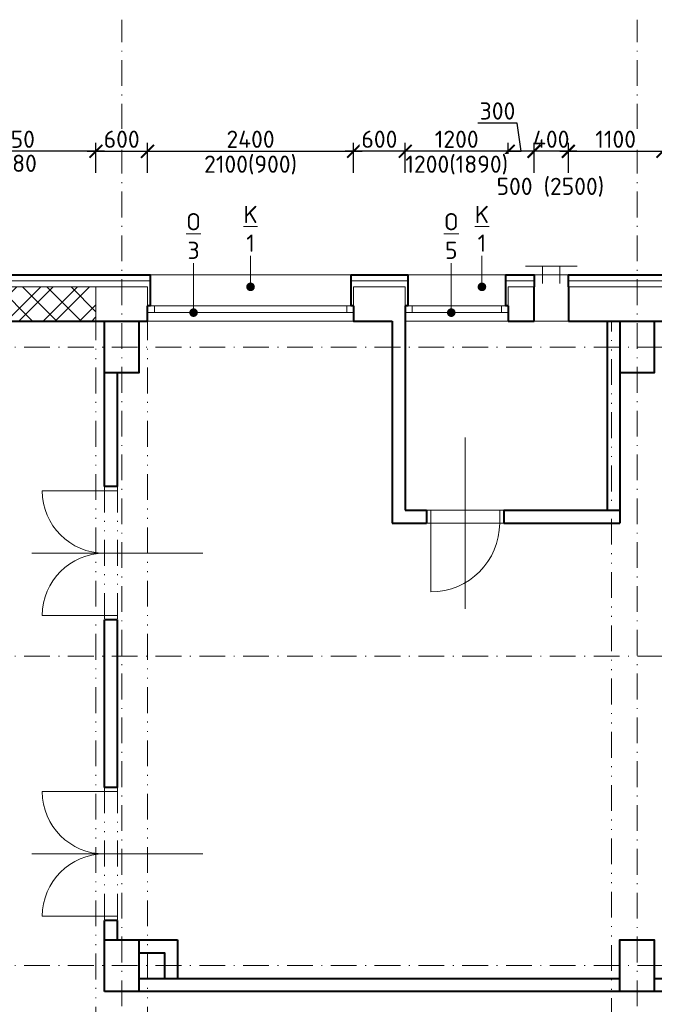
# Model space of a CAD drawing. Header units: metres. Extents: x -115250 to 1551995, y -140807 to 374743.
# Tile 127 of 205: x 53460 to 60847, y 152231 to 163691. Entities that reach past the tile are written whole.
import ezdxf
from ezdxf import colors
from ezdxf.entities.mleader import LeaderData, LeaderLine
from ezdxf.math import Vec2, Vec3

# ---------------------------------------------------------------- set-up
doc = ezdxf.new("R2010")
doc.units = ezdxf.units.M
doc.header["$LTSCALE"] = 100
doc.header["$PDMODE"] = 3
doc.header["$PDSIZE"] = 150
doc.linetypes.add('0102aČERCHOVANÁ', pattern=[5.1, 3, -1, 0.1, -1])
doc.linetypes.add('0103aDVOJČERCHOVANÁ', pattern=[6.2, 3, -1, 0.1, -1, 0.1, -1])
doc.layers.get('Defpoints').update_dxf_attribs({"lineweight": 9})
for name, color, linetype, lineweight in [('010-izolace EPS', 12, '0109IZOLACEEPS', 9), ('010-kota', 3, 'Continuous', 9), ('010-okno', 10, 'Continuous', 15), ('010-okno bublina', 12, 'Continuous', 9), ('010-popis', 16, 'Continuous', 9), ('010-tenka', 10, 'Continuous', 15), ('010-tlusta', 10, 'Continuous', 40), ('012-klempirske popis', 16, 'Continuous', 9), ('910-dvere', 7, 'Continuous', 15), ('910-osa', 8, '0102aČERCHOVANÁ', 9), ('910-tenka', 4, 'Continuous', 15), ('910-tenka nad', 4, '0103aDVOJČERCHOVANÁ', 15), ('910-tlusta', 6, 'Continuous', 40)]:
    doc.layers.add(name, color=color, linetype=linetype, lineweight=lineweight)
doc.styles.add('ISOCPEUR', font='isocpeur.ttf')
doc.linetypes.add('0109IZOLACEEPS', pattern='A,1e-05,[2,atsunami.shx,S=0.4871,R=0,X=0,Y=0],-0.9742,[2,atsunami.shx,S=0.4871,R=180,X=0,Y=0],-1e-05', length=0.97422)
doc.dimstyles.new('TSUNAMI_100', dxfattribs={"dimscale": 100, "dimtxt": 2, "dimasz": 1.5, "dimexe": 1, "dimexo": 2, "dimgap": 0.4, "dimtad": 1, "dimdec": 0, "dimrnd": 5, "dimzin": 0, "dimtxsty": 'ISOCPEUR', "dimblk1": 'ARCHTICK', "dimblk2": 'ARCHTICK', "dimsah": 1, "dimcen": 0.09, "dimdle": 1, "dimclrd": 256, "dimclre": 256, "dimclrt": 256, "dimadec": 0, "dimazin": 0, "dimtfac": 1, "dimtdec": 0, "dimtix": 1, "dimtmove": 1, "dimatfit": 3, "dimfxlon": 1, "dimtfill": 1, "dimtolj": 1, "dimtzin": 0, "dimarcsym": 0})

# ---------------------------------------------------------------- blocks, each defined once
blk = doc.blocks.new('_ARCHTICK')
at = {"color": 0, "linetype": 'ByBlock', "const_width": 0.15}
blk.add_lwpolyline([(-0.5, -0.5), (0.5, 0.5)], dxfattribs=at)
blk = doc.blocks.new('*D629')
at = {"layer": '010-kota', "lineweight": -2, "transparency": 16777216}
for p, q in [((54847, 162159), (57447, 162159)), ((54947, 161909), (54947, 162259)), ((57347, 161909), (57347, 162259))]:
    blk.add_line(p, q, dxfattribs=at)
at = {"layer": 'Defpoints', "color": 0, "transparency": 16777216}
for p in [(57347, 162159), (54947, 160381), (57347, 160381)]:
    blk.add_point(p, dxfattribs=at)
at = {"layer": '010-kota', "lineweight": -2, "transparency": 16777216, "xscale": 150, "yscale": 150, "zscale": 150, "rotation": 180}
blk.add_blockref('_ARCHTICK', (54947, 162159), dxfattribs=at)
at = {"layer": '010-kota', "lineweight": -2, "transparency": 16777216, "xscale": 150, "yscale": 150, "zscale": 150}
blk.add_blockref('_ARCHTICK', (57347, 162159), dxfattribs=at)
at = {"layer": '010-kota', "transparency": 16777216, "insert": (56147, 162299), "char_height": 200, "attachment_point": 5, "style": 'ISOCPEUR', "bg_fill": 3, "box_fill_scale": 1.1, "bg_fill_color": 256, "bg_fill_true_color": 13158600, "bg_fill_transparency": 0}
blk.add_mtext('\\A1;2400', dxfattribs=at)
at = {"layer": '010-kota', "transparency": 16777216, "insert": (56147, 161999), "char_height": 200, "attachment_point": 5, "style": 'ISOCPEUR', "bg_fill": 3, "box_fill_scale": 1.1, "bg_fill_color": 256, "bg_fill_true_color": 13158600, "bg_fill_transparency": 0}
blk.add_mtext('\\A1;2100(900)', dxfattribs=at)
blk = doc.blocks.new('*D664')
at = {"layer": '010-kota', "lineweight": -2, "transparency": 16777216}
for p, q in [((59747, 162159), (61047, 162159)), ((59847, 161909), (59847, 162259)), ((60947, 161909), (60947, 162259))]:
    blk.add_line(p, q, dxfattribs=at)
at = {"layer": 'Defpoints', "color": 0, "transparency": 16777216}
for p in [(60947, 162159), (59847, 160381), (60947, 160381)]:
    blk.add_point(p, dxfattribs=at)
at = {"layer": '010-kota', "lineweight": -2, "transparency": 16777216, "xscale": 150, "yscale": 150, "zscale": 150, "rotation": 180}
blk.add_blockref('_ARCHTICK', (59847, 162159), dxfattribs=at)
at = {"layer": '010-kota', "lineweight": -2, "transparency": 16777216, "xscale": 150, "yscale": 150, "zscale": 150}
blk.add_blockref('_ARCHTICK', (60947, 162159), dxfattribs=at)
at = {"layer": '010-kota', "transparency": 16777216, "insert": (60397, 162299), "char_height": 200, "attachment_point": 5, "style": 'ISOCPEUR', "bg_fill": 3, "box_fill_scale": 1.1, "bg_fill_color": 256, "bg_fill_true_color": 13158600, "bg_fill_transparency": 0}
blk.add_mtext('\\A1;1100', dxfattribs=at)
blk = doc.blocks.new('*D665')
at = {"layer": '010-kota', "lineweight": -2, "transparency": 16777216}
for p, q in [((59447, 162159), (59297, 162159)), ((59447, 161909), (59447, 162259)), ((59847, 162159), (59447, 162159)), ((59847, 161909), (59847, 162259)), ((59847, 162159), (59997, 162159))]:
    blk.add_line(p, q, dxfattribs=at)
at = {"layer": 'Defpoints', "color": 0, "transparency": 16777216}
for p in [(59447, 160581), (59847, 160581)]:
    blk.add_point(p, dxfattribs=at)
at = {"layer": '010-kota', "lineweight": -2, "transparency": 16777216, "xscale": 150, "yscale": 150, "zscale": 150}
blk.add_blockref('_ARCHTICK', (59447, 162159), dxfattribs=at)
at = {"layer": '010-kota', "lineweight": -2, "transparency": 16777216, "xscale": 150, "yscale": 150, "zscale": 150, "rotation": 180}
blk.add_blockref('_ARCHTICK', (59847, 162159), dxfattribs=at)
at = {"layer": '010-kota', "transparency": 16777216, "insert": (59647, 162299), "char_height": 200, "attachment_point": 5, "style": 'ISOCPEUR', "bg_fill": 3, "box_fill_scale": 1.1, "bg_fill_color": 256, "bg_fill_true_color": 13158600, "bg_fill_transparency": 0}
blk.add_mtext('\\A1;400', dxfattribs=at)
at = {"layer": 'Defpoints', "color": 0, "transparency": 16777216}
blk.add_point((59447, 162159), dxfattribs=at)
blk = doc.blocks.new('*D666')
at = {"layer": '010-kota', "lineweight": -2, "transparency": 16777216}
for p, q in [((59252, 162488), (58792, 162488)), ((59297, 162159), (59252, 162488)), ((59547, 162159), (59047, 162159)), ((59147, 161909), (59147, 162259)), ((59447, 161909), (59447, 162259))]:
    blk.add_line(p, q, dxfattribs=at)
at = {"layer": 'Defpoints', "color": 0, "transparency": 16777216}
for p in [(59147, 162159), (59147, 160581), (59447, 160581)]:
    blk.add_point(p, dxfattribs=at)
at = {"layer": '010-kota', "lineweight": -2, "transparency": 16777216, "xscale": 150, "yscale": 150, "zscale": 150, "rotation": 180}
blk.add_blockref('_ARCHTICK', (59147, 162159), dxfattribs=at)
at = {"layer": '010-kota', "lineweight": -2, "transparency": 16777216, "xscale": 150, "yscale": 150, "zscale": 150}
blk.add_blockref('_ARCHTICK', (59447, 162159), dxfattribs=at)
at = {"layer": '010-kota', "transparency": 16777216, "insert": (59022, 162628), "char_height": 200, "attachment_point": 5, "style": 'ISOCPEUR', "bg_fill": 3, "box_fill_scale": 1.1, "bg_fill_color": 256, "bg_fill_true_color": 13158600, "bg_fill_transparency": 0}
blk.add_mtext('\\A1;300', dxfattribs=at)
blk = doc.blocks.new('*D667')
at = {"layer": '010-kota', "lineweight": -2, "transparency": 16777216}
for p, q in [((57947, 162159), (57797, 162159)), ((57947, 161909), (57947, 162259)), ((59147, 162159), (57947, 162159)), ((59147, 161909), (59147, 162259)), ((59147, 162159), (59297, 162159))]:
    blk.add_line(p, q, dxfattribs=at)
at = {"layer": 'Defpoints', "color": 0, "transparency": 16777216}
for p in [(59147, 160581), (57947, 160331)]:
    blk.add_point(p, dxfattribs=at)
at = {"layer": '010-kota', "lineweight": -2, "transparency": 16777216, "xscale": 150, "yscale": 150, "zscale": 150}
blk.add_blockref('_ARCHTICK', (57947, 162159), dxfattribs=at)
at = {"layer": '010-kota', "lineweight": -2, "transparency": 16777216, "xscale": 150, "yscale": 150, "zscale": 150, "rotation": 180}
blk.add_blockref('_ARCHTICK', (59147, 162159), dxfattribs=at)
at = {"layer": '010-kota', "transparency": 16777216, "insert": (58547, 162299), "char_height": 200, "attachment_point": 5, "style": 'ISOCPEUR', "bg_fill": 3, "box_fill_scale": 1.1, "bg_fill_color": 256, "bg_fill_true_color": 13158600, "bg_fill_transparency": 0}
blk.add_mtext('\\A1;1200', dxfattribs=at)
at = {"layer": '010-kota', "transparency": 16777216, "insert": (58547, 161999), "char_height": 200, "attachment_point": 5, "style": 'ISOCPEUR', "bg_fill": 3, "box_fill_scale": 1.1, "bg_fill_color": 256, "bg_fill_true_color": 13158600, "bg_fill_transparency": 0}
blk.add_mtext('\\A1;1200(1890)', dxfattribs=at)
at = {"layer": 'Defpoints', "color": 0, "transparency": 16777216}
blk.add_point((57947, 162159), dxfattribs=at)
blk = doc.blocks.new('*D668')
at = {"layer": '010-kota', "lineweight": -2, "transparency": 16777216}
for p, q in [((58047, 162159), (57247, 162159)), ((57347, 161909), (57347, 162259)), ((57947, 161909), (57947, 162259))]:
    blk.add_line(p, q, dxfattribs=at)
at = {"layer": 'Defpoints', "color": 0, "transparency": 16777216}
for p in [(57347, 160381), (57947, 160331)]:
    blk.add_point(p, dxfattribs=at)
at = {"layer": '010-kota', "lineweight": -2, "transparency": 16777216, "xscale": 150, "yscale": 150, "zscale": 150, "rotation": 180}
blk.add_blockref('_ARCHTICK', (57347, 162159), dxfattribs=at)
at = {"layer": '010-kota', "lineweight": -2, "transparency": 16777216, "xscale": 150, "yscale": 150, "zscale": 150}
blk.add_blockref('_ARCHTICK', (57947, 162159), dxfattribs=at)
at = {"layer": '010-kota', "transparency": 16777216, "insert": (57647, 162299), "char_height": 200, "attachment_point": 5, "style": 'ISOCPEUR', "bg_fill": 3, "box_fill_scale": 1.1, "bg_fill_color": 256, "bg_fill_true_color": 13158600, "bg_fill_transparency": 0}
blk.add_mtext('\\A1;600', dxfattribs=at)
at = {"layer": 'Defpoints', "color": 0, "transparency": 16777216}
blk.add_point((57347, 162159), dxfattribs=at)
blk = doc.blocks.new('*D669')
at = {"layer": '010-kota', "lineweight": -2, "transparency": 16777216}
for p, q in [((54247, 162159), (55047, 162159)), ((54347, 161909), (54347, 162259)), ((54947, 161909), (54947, 162259))]:
    blk.add_line(p, q, dxfattribs=at)
at = {"layer": 'Defpoints', "color": 0, "transparency": 16777216}
for p in [(54347, 160581), (54947, 160594)]:
    blk.add_point(p, dxfattribs=at)
at = {"layer": '010-kota', "lineweight": -2, "transparency": 16777216, "xscale": 150, "yscale": 150, "zscale": 150, "rotation": 180}
blk.add_blockref('_ARCHTICK', (54347, 162159), dxfattribs=at)
at = {"layer": '010-kota', "lineweight": -2, "transparency": 16777216, "xscale": 150, "yscale": 150, "zscale": 150}
blk.add_blockref('_ARCHTICK', (54947, 162159), dxfattribs=at)
at = {"layer": '010-kota', "transparency": 16777216, "insert": (54647, 162299), "char_height": 200, "attachment_point": 5, "style": 'ISOCPEUR', "bg_fill": 3, "box_fill_scale": 1.1, "bg_fill_color": 256, "bg_fill_true_color": 13158600, "bg_fill_transparency": 0}
blk.add_mtext('\\A1;600', dxfattribs=at)
at = {"layer": 'Defpoints', "color": 0, "transparency": 16777216}
blk.add_point((54947, 162159), dxfattribs=at)
blk = doc.blocks.new('*D670')
at = {"layer": '010-kota', "lineweight": -2, "transparency": 16777216}
for p, q in [((54447, 162159), (52297, 162159)), ((52397, 161909), (52397, 162259)), ((54347, 161909), (54347, 162259))]:
    blk.add_line(p, q, dxfattribs=at)
at = {"layer": 'Defpoints', "color": 0, "transparency": 16777216}
for p in [(52397, 162159), (52397, 160581), (54347, 160581)]:
    blk.add_point(p, dxfattribs=at)
at = {"layer": '010-kota', "lineweight": -2, "transparency": 16777216, "xscale": 150, "yscale": 150, "zscale": 150, "rotation": 180}
blk.add_blockref('_ARCHTICK', (52397, 162159), dxfattribs=at)
at = {"layer": '010-kota', "lineweight": -2, "transparency": 16777216, "xscale": 150, "yscale": 150, "zscale": 150}
blk.add_blockref('_ARCHTICK', (54347, 162159), dxfattribs=at)
at = {"layer": '010-kota', "transparency": 16777216, "insert": (53372, 162299), "char_height": 200, "attachment_point": 5, "style": 'ISOCPEUR', "bg_fill": 3, "box_fill_scale": 1.1, "bg_fill_color": 256, "bg_fill_true_color": 13158600, "bg_fill_transparency": 0}
blk.add_mtext('\\A1;1950', dxfattribs=at)
at = {"layer": '010-kota', "transparency": 16777216, "insert": (53372, 162019), "char_height": 200, "attachment_point": 5, "style": 'ISOCPEUR', "bg_fill": 3, "box_fill_scale": 1.1, "bg_fill_color": 256, "bg_fill_true_color": 13158600, "bg_fill_transparency": 0}
blk.add_mtext('\\A1;2480', dxfattribs=at)
blk = doc.blocks.new('*D828')
at = {"layer": '010-kota', "lineweight": -2, "transparency": 16777216}
for p, q in [((59947, 162159), (59347, 162159)), ((59447, 161909), (59447, 162259)), ((59847, 161909), (59847, 162259))]:
    blk.add_line(p, q, dxfattribs=at)
at = {"layer": 'Defpoints', "color": 0, "transparency": 16777216}
for p in [(59447, 162159), (59447, 160581), (59847, 160581)]:
    blk.add_point(p, dxfattribs=at)
at = {"layer": '010-kota', "lineweight": -2, "transparency": 16777216, "xscale": 150, "yscale": 150, "zscale": 150, "rotation": 180}
blk.add_blockref('_ARCHTICK', (59447, 162159), dxfattribs=at)
at = {"layer": '010-kota', "lineweight": -2, "transparency": 16777216, "xscale": 150, "yscale": 150, "zscale": 150}
blk.add_blockref('_ARCHTICK', (59847, 162159), dxfattribs=at)
at = {"layer": '010-kota', "transparency": 16777216, "insert": (59637, 161741), "char_height": 200, "attachment_point": 5, "style": 'ISOCPEUR', "bg_fill": 3, "box_fill_scale": 1.1, "bg_fill_color": 256, "bg_fill_true_color": 13158600, "bg_fill_transparency": 0}
blk.add_mtext('\\A1;500 (2500)', dxfattribs=at)
blk = doc.blocks.new('_Dot')
at = {"color": 0, "linetype": 'ByBlock', "lineweight": -2}
blk.add_line((-0.5, 0), (-1, 0), dxfattribs=at)
at = {"color": 0, "linetype": 'ByBlock', "const_width": 0.5}
blk.add_lwpolyline([(-0.25, 0, 1), (0.25, 0, 1)], format="xyb", close=True, dxfattribs=at)

msp = doc.modelspace()

# ---------------------------------------------------------------- linework, layer by layer
at = {"layer": '010-tlusta'}
msp.add_line((52397, 160181.2), (54347, 160181.2), dxfattribs=at)
at = {"layer": '910-dvere'}
for p, q in [((58647, 158827), (58647, 156835.5)), ((54597, 158206.2), (53722, 158206.2)), ((58197, 157981.2), (59097, 157981.2)), ((58247, 157981.2), (58247, 157031.2)), ((59047, 157981.2), (59047, 157831.2)), ((58197, 157831.2), (59097, 157831.2)), ((55592.7, 157481.2), (53601.3, 157481.2)), ((54597, 156756.2), (53722, 156756.2)), ((54597, 154706.2), (53722, 154706.2)), ((55592.7, 153981.2), (53601.3, 153981.2)), ((54597, 153256.2), (53722, 153256.2))]:
    msp.add_line(p, q, dxfattribs=at)
for centre, radius, start, end in [((54447, 158206.2), 725, 180, 270), ((58247, 157831.2), 800, 270, 0), ((54447, 156756.2), 725, 90, 180), ((54447, 154706.2), 725, 180, 270), ((54447, 153256.2), 725, 90, 180)]:
    msp.add_arc(centre, radius, start, end, dxfattribs=at)
at = {"layer": '910-osa'}
for p, q in [((54647, 142009.5), (54647, 163690.5)), ((60647, 142009.5), (60647, 163690.5)), ((40251.5, 159881.2), (114312.1, 159881.2)), ((40251.5, 156281.2), (114312.1, 156281.2)), ((40251.5, 152681.2), (114312.1, 152681.2))]:
    msp.add_line(p, q, dxfattribs=at)
at = {"layer": '910-tenka'}
for p, q in [((54347, 160181.2), (54347, 160581.2)), ((54347, 160581.2), (54947, 160581.2)), ((59847.3, 160581.2), (60947.3, 160581.2)), ((54947, 160181.2), (57797.3, 160181.2)), ((57947.3, 160181.2), (59147.3, 160181.2)), ((59447.3, 160181.2), (59847.3, 160181.2))]:
    msp.add_line(p, q, dxfattribs=at)
at = {"layer": '910-tenka nad', "linetype": '0103aDVOJČERCHOVANÁ'}
for p, q in [((54347, 145081.2), (54347, 160181.2)), ((54947, 145081.2), (54947, 160181.2)), ((60347, 145181.2), (60347, 160181.2)), ((54447, 158256.2), (54447, 156706.2)), ((54597, 158256.2), (54597, 156706.2)), ((54447, 154756.2), (54447, 153206.2)), ((54597, 154756.2), (54597, 153206.2))]:
    msp.add_line(p, q, dxfattribs=at)
at = {"layer": '910-tlusta'}
for p, q in [((59847.3, 160581.2), (59847.3, 160181.2)), ((54947, 160181.2), (54947, 160361.2)), ((57947.3, 160361.2), (57947.3, 157981.2)), ((54347, 160181.2), (54947, 160181.2)), ((54447, 158256.2), (54447, 160181.2)), ((57797.3, 160181.2), (57797.3, 157831.2)), ((59147.3, 160181.2), (59447.3, 160181.2)), ((59847.3, 160181.2), (60947.3, 160181.2)), ((60297, 160181.2), (60297, 157981.2)), ((60447, 160181.2), (60447, 157831.2)), ((54597, 158256.2), (54597, 159581.2)), ((54597, 158256.2), (54447, 158256.2)), ((57947.3, 157981.2), (58197, 157981.2)), ((58197, 157981.2), (58197, 157831.2)), ((59097, 157981.2), (60447, 157981.2)), ((59097, 157981.2), (59097, 157831.2)), ((57797.3, 157831.2), (58197, 157831.2)), ((59097, 157831.2), (60447, 157831.2)), ((54447, 154756.2), (54447, 156706.2)), ((54597, 156706.2), (54447, 156706.2)), ((54597, 154756.2), (54597, 156706.2)), ((54597, 154756.2), (54447, 154756.2)), ((54447, 152381.2), (54447, 153206.2)), ((54597, 153206.2), (54447, 153206.2)), ((54597, 152981.2), (54597, 153206.2)), ((54447, 152981.2), (55297, 152981.2)), ((54847, 152531.2), (60447, 152531.2)), ((60847, 152531.2), (66447, 152531.2)), ((74647, 152381.2), (54447, 152381.2))]:
    msp.add_line(p, q, dxfattribs=at)
for points in [[(59447.3, 160181.2), (59447.3, 160581.2)], [(57347.3, 160361.2), (57347.3, 160181.2), (57797.3, 160181.2)], [(59147.3, 160361.2), (59147.3, 160181.2)], [(54847, 160181.2), (54847, 159581.2), (54447, 159581.2)], [(60847, 160181.2), (60847, 159581.2), (60447, 159581.2)], [(54847, 152981.2), (54847, 152381.2)], [(55297, 152981.2), (55297, 152531.2)], [(60447, 152381.2), (60447, 152981.2), (60847, 152981.2), (60847, 152381.2)], [(54847, 152831.2), (55147, 152831.2), (55147, 152531.2)]]:
    msp.add_lwpolyline(points, dxfattribs=at)

# ---------------------------------------------------------------- next in the draw order: dimensions: what is measured, and where the dimension line sits
at = {"layer": '010-kota'}
dim = msp.add_linear_dim(base=(57347.3, 162159.3), p1=(54947.3, 160381.2), p2=(57347.3, 160381.2), text='<>\\X2100(900)', dimstyle='TSUNAMI_100', dxfattribs=at)
dim.commit()
dim.dimension.update_dxf_attribs({"geometry": '*D629', "text_midpoint": (56147.3, 162159.3)})
dim = msp.add_linear_dim(base=(60947.3, 162159.3), p1=(59847.3, 160381.2), p2=(60947.3, 160381.2), dimstyle='TSUNAMI_100', dxfattribs=at)
dim.commit()
dim.dimension.update_dxf_attribs({"geometry": '*D664', "text_midpoint": (60397.3, 162299.3)})

# ---------------------------------------------------------------- next in the draw order: linework, layer by layer
at = {"layer": '010-okno'}
msp.add_line((55027, 160361.2), (55027, 160281.2), dxfattribs=at)

# ---------------------------------------------------------------- next in the draw order: dimensions: what is measured, and where the dimension line sits
at = {"layer": '010-kota'}
for base, p1, p2, picture, middle in [((54947, 162159.3), (54347, 160581.2), (54947, 160593.7), '*D669', (54647, 162299.3)), ((59447.3, 162159.3), (59847.3, 160581.2), (59447.3, 160581.2), '*D665', (59647.3, 162299.3))]:
    dim = msp.add_linear_dim(base=base, p1=p1, p2=p2, dimstyle='TSUNAMI_100', dxfattribs=at)
    dim.commit()
    dim.dimension.update_dxf_attribs({"geometry": picture, "text_midpoint": middle})

# ---------------------------------------------------------------- next in the draw order: leaders
at = {"layer": '010-okno bublina'}
ml = msp.add_multileader_mtext('Standard', dxfattribs=at)
ml.set_content('{\\LO\\P}3', color=256, style='ISOCPEUR')
ml.set_leader_properties(color=256, linetype='ByLayer', lineweight=-1)
ml.set_arrow_properties(name='DOT')
ml.build(insert=Vec2(0, 0))
ml.multileader.update_dxf_attribs({"has_text_frame": 1, "text_attachment_direction": 1, "text_left_attachment_type": 2, "text_right_attachment_type": 2, "dogleg_length": 0.0018, "arrow_head_size": 100, "scale": 200})
ctx = ml.context
ctx.base_point, ctx.scale, ctx.char_height, ctx.arrow_head_size, ctx.landing_gap_size, ctx.plane_origin = Vec3(55483.7, 160856.1), 200, 200, 100, 50, Vec3(57917.1, 159881.4)
ctx.left_attachment, ctx.right_attachment, ctx.text_align_type = 2, 2, 1
notes = []
notes.append((ctx, [(0, (1, 1, 0), (55483.7, 160856.1), (1, 0), 0, [(0, [(55483.7, 160281.2)], 0, [])])]))
ctx.mtext.insert, ctx.mtext.alignment, ctx.mtext.flow_direction = Vec3(55483.7, 161439.4), 2, 5
at = {"layer": '012-klempirske popis'}
ml = msp.add_multileader_mtext('Standard', dxfattribs=at)
ml.set_content('{\\LK\\P}1', color=256, style='ISOCPEUR')
ml.set_leader_properties(color=256, linetype='ByLayer', lineweight=-1)
ml.set_arrow_properties(name='DOT')
ml.build(insert=Vec2(0, 0))
ml.multileader.update_dxf_attribs({"has_text_frame": 1, "text_attachment_direction": 1, "text_left_attachment_type": 2, "text_right_attachment_type": 2, "dogleg_length": 0.0018, "arrow_head_size": 100, "scale": 200})
ctx = ml.context
ctx.base_point, ctx.scale, ctx.char_height, ctx.arrow_head_size, ctx.landing_gap_size, ctx.plane_origin = Vec3(56147, 160940.5), 200, 200, 100, 50, Vec3(58580.5, 159781.4)
ctx.left_attachment, ctx.right_attachment, ctx.text_align_type = 2, 2, 1
notes.append((ctx, [(0, (1, 1, 0), (56147, 160940.5), (1, 0), 0, [(0, [(56147, 160581.2)], 0, [])])]))
ctx.mtext.insert, ctx.mtext.alignment, ctx.mtext.flow_direction = Vec3(56147, 161523.9), 2, 5
for ctx, leaders in notes:
    for number, flags, end, landing, length, lines in leaders:
        leader = LeaderData()
        leader.index, (leader.has_last_leader_line, leader.has_dogleg_vector, leader.attachment_direction) = number, flags
        leader.last_leader_point, leader.dogleg_vector, leader.dogleg_length = Vec3(end), Vec3(landing), length
        for number, points, colour, breaks in lines:
            line = LeaderLine()
            line.index, line.vertices, line.color, line.breaks = number, Vec3.list(points), colors.encode_raw_color(colour), breaks
            leader.lines.append(line)
        ctx.leaders.append(leader)

# ---------------------------------------------------------------- next in the draw order: linework, layer by layer
at = {"layer": '910-tenka'}
msp.add_line((54947, 160581.2), (54947, 160361.2), dxfattribs=at)

# ---------------------------------------------------------------- next in the draw order: dimensions: what is measured, and where the dimension line sits
at = {"layer": '010-kota'}
dim = msp.add_linear_dim(base=(59147.3, 162159.3), p1=(59447.3, 160581.2), p2=(59147.3, 160581.2), dimstyle='TSUNAMI_100', dxfattribs=at)
dim.commit()
dim.dimension.update_dxf_attribs({"geometry": '*D666', "text_midpoint": (59212.1, 162488.1), "dimtype": 160})
dim = msp.add_linear_dim(base=(52397, 162159.3), p1=(54347, 160581.2), p2=(52397, 160581.2), text='<>\\X2480', dimstyle='TSUNAMI_100', dxfattribs=at)
dim.commit()
dim.dimension.update_dxf_attribs({"geometry": '*D670', "text_midpoint": (53372, 162159.3)})

# ---------------------------------------------------------------- next in the draw order: hatches: boundary and pattern name
at = {"layer": '010-popis', "transparency": 33554687}
h = msp.add_hatch(dxfattribs=at)
h.set_pattern_fill('ZDIVO-STR_PEV', color=256, scale=100)
h.set_pattern_definition([(45, (-35849.4, 86721.94), (-212.132, 212.132), []), (45, (-35707.97, 86721.94), (-212.132, 212.132), []), (135, (-35849.4, 86721.94), (-141.42136, -141.42136), [])])
h.paths.add_polyline_path([(52397.3, 160581.2), (54347, 160581.2), (54347, 160181.2), (52397.3, 160181.2)])

# ---------------------------------------------------------------- next in the draw order: linework, layer by layer
at = {"layer": '010-izolace EPS', "ltscale": 1.4}
msp.add_line((51316.7, 160651.2), (54977, 160651.2), dxfattribs=at)
at = {"layer": '010-tenka'}
msp.add_line((52397, 160581.2), (54347, 160581.2), dxfattribs=at)
at = {"layer": '010-tlusta'}
msp.add_lwpolyline([(51347, 160361.2), (51316.7, 160361.2), (51316.7, 160581.2), (51316.7, 160721.2), (54947, 160721.2), (54977, 160721.2), (54977, 160361.2), (54947, 160361.2)], dxfattribs=at)

# ---------------------------------------------------------------- next in the draw order: dimensions: what is measured, and where the dimension line sits
at = {"layer": '010-kota'}
dim = msp.add_linear_dim(base=(57947.3, 162159.3), p1=(59147.3, 160581.2), p2=(57947.3, 160331.2), text='<>\\X1200(1890)', dimstyle='TSUNAMI_100', dxfattribs=at)
dim.commit()
dim.dimension.update_dxf_attribs({"geometry": '*D667', "text_midpoint": (58547.3, 162159.3)})

# ---------------------------------------------------------------- next in the draw order: linework, layer by layer
at = {"layer": '010-okno'}
msp.add_line((59067, 160361.2), (59067, 160281.2), dxfattribs=at)

# ---------------------------------------------------------------- next in the draw order: dimensions: what is measured, and where the dimension line sits
at = {"layer": '010-kota'}
dim = msp.add_linear_dim(base=(57347.3, 162159.3), p1=(57947.3, 160331.2), p2=(57347.3, 160381.2), dimstyle='TSUNAMI_100', dxfattribs=at)
dim.commit()
dim.dimension.update_dxf_attribs({"geometry": '*D668', "text_midpoint": (57647.3, 162299.3)})
dim = msp.add_linear_dim(base=(59447.3, 162159.3), p1=(59847.3, 160581.2), p2=(59447.3, 160581.2), text='500 (2500)', dimstyle='TSUNAMI_100', override={"dimtmove": 2}, dxfattribs=at)
dim.commit()
dim.dimension.update_dxf_attribs({"geometry": '*D828', "text_midpoint": (59637.4, 161741.1), "dimtype": 160})

# ---------------------------------------------------------------- next in the draw order: leaders
at = {"layer": '010-okno bublina'}
ml = msp.add_multileader_mtext('Standard', dxfattribs=at)
ml.set_content('{\\LO\\P}5', color=256, style='ISOCPEUR')
ml.set_leader_properties(color=256, linetype='ByLayer', lineweight=-1)
ml.set_arrow_properties(name='DOT')
ml.build(insert=Vec2(0, 0))
ml.multileader.update_dxf_attribs({"has_text_frame": 1, "text_attachment_direction": 1, "text_left_attachment_type": 2, "text_right_attachment_type": 2, "dogleg_length": 0.0018, "arrow_head_size": 100, "scale": 200})
ctx = ml.context
ctx.base_point, ctx.scale, ctx.char_height, ctx.arrow_head_size, ctx.landing_gap_size, ctx.plane_origin = Vec3(58483.7, 160856.1), 200, 200, 100, 50, Vec3(60917.1, 159881.4)
ctx.left_attachment, ctx.right_attachment, ctx.text_align_type = 2, 2, 1
notes = []
notes.append((ctx, [(0, (1, 1, 0), (58483.7, 160856.1), (1, 0), 0, [(0, [(58483.7, 160281.2)], 0, [])])]))
ctx.mtext.insert, ctx.mtext.alignment, ctx.mtext.flow_direction = Vec3(58483.7, 161439.4), 2, 5
for ctx, leaders in notes:
    for number, flags, end, landing, length, lines in leaders:
        leader = LeaderData()
        leader.index, (leader.has_last_leader_line, leader.has_dogleg_vector, leader.attachment_direction) = number, flags
        leader.last_leader_point, leader.dogleg_vector, leader.dogleg_length = Vec3(end), Vec3(landing), length
        for number, points, colour, breaks in lines:
            line = LeaderLine()
            line.index, line.vertices, line.color, line.breaks = number, Vec3.list(points), colors.encode_raw_color(colour), breaks
            leader.lines.append(line)
        ctx.leaders.append(leader)

# ---------------------------------------------------------------- next in the draw order: linework, layer by layer
at = {"layer": '010-izolace EPS', "ltscale": 1.4}
for p, q in [((57317, 160651.2), (57977.3, 160651.2)), ((59117.3, 160651.2), (59447.3, 160651.2)), ((59847.3, 160651.2), (60977.3, 160651.2))]:
    msp.add_line(p, q, dxfattribs=at)
at = {"layer": '010-okno'}
for p, q in [((54947, 160361.2), (57347, 160361.2)), ((57267, 160361.2), (57267, 160281.2)), ((57947, 160361.2), (59147, 160361.2)), ((58027, 160361.2), (58027, 160281.2)), ((54947, 160281.2), (57347, 160281.2)), ((57947, 160281.2), (59147, 160281.2))]:
    msp.add_line(p, q, dxfattribs=at)
at = {"layer": '010-tenka'}
for p, q in [((59347.3, 160821.2), (59947.3, 160821.2)), ((59547.3, 160821.2), (59547.3, 160621.2)), ((59747.3, 160821.2), (59747.3, 160621.2)), ((54977, 160721.2), (57317, 160721.2)), ((57977.3, 160721.2), (59117.3, 160721.2)), ((59447.3, 160721.2), (59847.3, 160721.2))]:
    msp.add_line(p, q, dxfattribs=at)
at = {"layer": '010-tlusta'}
for points in [[(57347.3, 160361.2), (57317, 160361.2), (57317, 160581.2), (57317, 160721.2), (57947.3, 160721.2), (57977.3, 160721.2), (57977.3, 160361.2), (57947, 160361.2)], [(59147.3, 160361.2), (59117.3, 160361.2), (59117.3, 160581.2), (59117.3, 160721.2), (59447.3, 160721.2), (59447.3, 160581.2)], [(59847.3, 160581.2), (59847.3, 160721.2), (60947.3, 160721.2), (60977.3, 160721.2), (60977.3, 160361.2), (60947.3, 160361.2)]]:
    msp.add_lwpolyline(points, dxfattribs=at)
at = {"layer": '910-tenka'}
for p, q in [((57347.3, 160361.2), (57347.3, 160581.2)), ((57347.3, 160581.2), (57947.3, 160581.2)), ((57947.3, 160581.2), (57947, 160361.2)), ((59147, 160361.2), (59147, 160581.2)), ((59147, 160581.2), (59447.3, 160581.2))]:
    msp.add_line(p, q, dxfattribs=at)

# ---------------------------------------------------------------- next in the draw order: leaders
at = {"layer": '012-klempirske popis'}
ml = msp.add_multileader_mtext('Standard', dxfattribs=at)
ml.set_content('{\\LK\\P}1', color=256, style='ISOCPEUR')
ml.set_leader_properties(color=256, linetype='ByLayer', lineweight=-1)
ml.set_arrow_properties(name='DOT')
ml.build(insert=Vec2(0, 0))
ml.multileader.update_dxf_attribs({"has_text_frame": 1, "text_attachment_direction": 1, "text_left_attachment_type": 2, "text_right_attachment_type": 2, "dogleg_length": 0.0018, "arrow_head_size": 100, "scale": 200})
ctx = ml.context
ctx.base_point, ctx.scale, ctx.char_height, ctx.arrow_head_size, ctx.landing_gap_size, ctx.plane_origin = Vec3(58840.3, 160940.5), 200, 200, 100, 50, Vec3(61273.8, 159781.4)
ctx.left_attachment, ctx.right_attachment, ctx.text_align_type = 2, 2, 1
notes = []
notes.append((ctx, [(0, (1, 1, 0), (58840.3, 160940.5), (1, 0), 0, [(0, [(58840.3, 160581.2)], 0, [])])]))
ctx.mtext.insert, ctx.mtext.alignment, ctx.mtext.flow_direction = Vec3(58840.3, 161523.9), 2, 5
for ctx, leaders in notes:
    for number, flags, end, landing, length, lines in leaders:
        leader = LeaderData()
        leader.index, (leader.has_last_leader_line, leader.has_dogleg_vector, leader.attachment_direction) = number, flags
        leader.last_leader_point, leader.dogleg_vector, leader.dogleg_length = Vec3(end), Vec3(landing), length
        for number, points, colour, breaks in lines:
            line = LeaderLine()
            line.index, line.vertices, line.color, line.breaks = number, Vec3.list(points), colors.encode_raw_color(colour), breaks
            leader.lines.append(line)
        ctx.leaders.append(leader)

doc.saveas('drawing.dxf')
